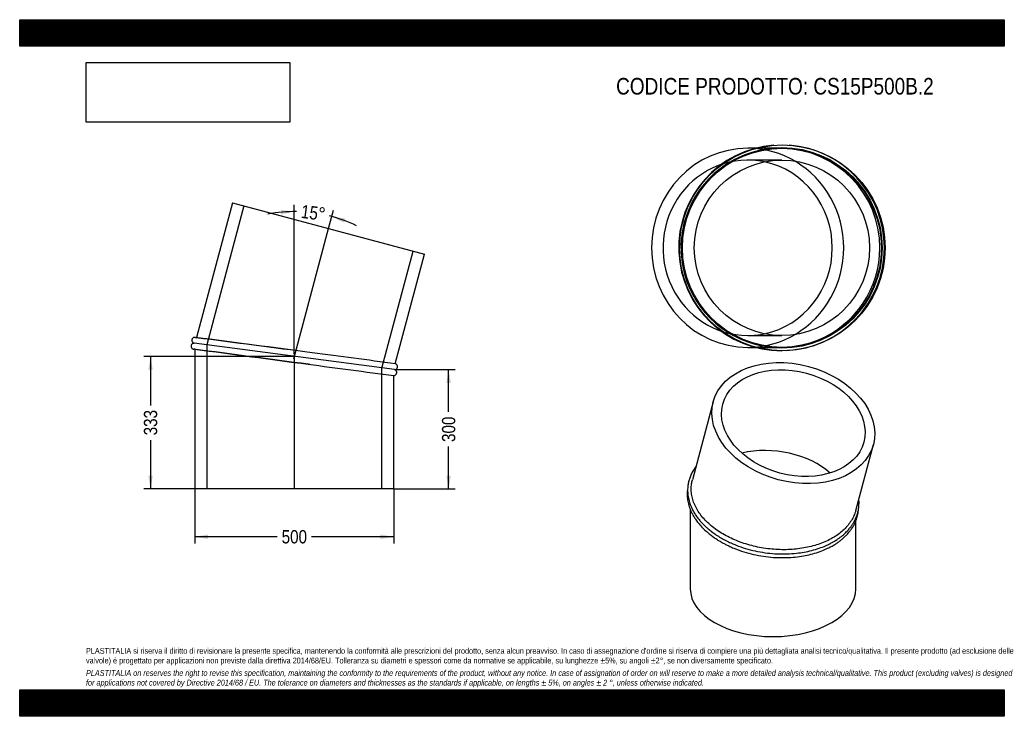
# Model space of a CAD drawing. Header units: millimetres. Extents: x 0 to 2475, y 0 to 1750.
import ezdxf
from ezdxf.enums import TextEntityAlignment as Align
from ezdxf.lldxf.tags import DXFTag

# ---------------------------------------------------------------- set-up
doc = ezdxf.new("R2010")
doc.units = ezdxf.units.MM
doc.header["$LTSCALE"] = 8.333333
doc.layers.add('Default', color=7, linetype='Continuous')
doc.layers.add('TUBO_X_GOMITO_15', color=7, linetype='Continuous')
doc.styles.add('SEACAD_Arial_Narrow', font='ARIALN.TTF')
tags = doc.linetypes.add('CENTER2', pattern=[28.575, 19.05, -3.175, 3.175, -3.175]).pattern_tags.tags
tags[10:11] = [DXFTag(74, 4), DXFTag(75, 0), DXFTag(340, '0'), DXFTag(46, 0.0), DXFTag(50, 0.0), DXFTag(44, 0.0), DXFTag(45, 0.0)]
tags[8:9] = [DXFTag(74, 4), DXFTag(75, 0), DXFTag(340, '0'), DXFTag(46, 0.0), DXFTag(50, 0.0), DXFTag(44, 0.0), DXFTag(45, 0.0)]
tags[6:7] = [DXFTag(74, 4), DXFTag(75, 0), DXFTag(340, '0'), DXFTag(46, 0.0), DXFTag(50, 0.0), DXFTag(44, 0.0), DXFTag(45, 0.0)]
tags[4:5] = [DXFTag(74, 4), DXFTag(75, 0), DXFTag(340, '0'), DXFTag(46, 0.0), DXFTag(50, 0.0), DXFTag(44, 0.0), DXFTag(45, 0.0)]
tags = doc.linetypes.add('HIDDEN2', pattern=[4.7625, 3.175, -1.5875]).pattern_tags.tags
tags[6:7] = [DXFTag(74, 4), DXFTag(75, 0), DXFTag(340, '0'), DXFTag(46, 0.0), DXFTag(50, 0.0), DXFTag(44, 0.0), DXFTag(45, 0.0)]
tags[4:5] = [DXFTag(74, 4), DXFTag(75, 0), DXFTag(340, '0'), DXFTag(46, 0.0), DXFTag(50, 0.0), DXFTag(44, 0.0), DXFTag(45, 0.0)]
doc.dimstyles.new('Plastitalia', dxfattribs={"dimtxt": 33.333333, "dimasz": 33.333333, "dimexe": 16.666667, "dimexo": 0, "dimgap": 8.333333, "dimtad": 0, "dimdec": 0, "dimtxsty": 'SEACAD_Arial_Narrow', "dimblk1": '_SE_FILLED', "dimblk2": '_SE_FILLED', "dimsah": 1, "dimcen": 16.666667, "dimadec": 0, "dimazin": 0, "dimtfac": 0.8, "dimtdec": 1, "dimtmove": 0, "dimatfit": 3, "dimfxl": 1, "dimtolj": 1, "dimarcsym": 0})
picture_1 = doc.add_image_def('image1.jpg', size_in_pixel=(4302, 1260))

# ---------------------------------------------------------------- blocks, each defined once
blk = doc.blocks.new('SEANNOT_GROUP')
at = {"layer": 'Default', "color": 7, "linetype": 'CENTER2'}
blk.add_line((690.3, 910.2), (690.3, 571.1), dxfattribs=at)
blk = doc.blocks.new('SEANNOT_GROUP1')
at = {"layer": 'Default', "color": 7, "linetype": 'CENTER2'}
blk.add_line((688.7, 898), (776.4, 1225.5), dxfattribs=at)
blk = doc.blocks.new('SE')
at = {"layer": 'TUBO_X_GOMITO_15', "color": 7, "linetype": 'Continuous'}
for p, q in [((535, 1290.3), (444.2, 951.5)), ((535, 1290.3), (1017.9, 1160.9)), ((944.2, 885.6), (1017.9, 1160.9)), ((942.2, 870.9), (438.3, 937.2)), ((942.2, 870.9), (438.3, 937.2)), ((440.3, 921.9), (440.3, 571.1)), ((940.3, 571.1), (940.3, 856.1)), ((940.3, 571.1), (440.3, 571.1))]:
    blk.add_line(p, q, dxfattribs=at)
at = {"layer": 'TUBO_X_GOMITO_15', "color": 7, "linetype": 'HIDDEN2'}
for p, q in [((563.6, 1282.6), (470, 933)), ((910.6, 875), (989.2, 1168.6)), ((444.2, 951.5), (444, 951)), ((440.3, 922.4), (440.3, 921.9)), ((470, 933), (470, 571.1)), ((910.6, 571.1), (910.6, 875))]:
    blk.add_line(p, q, dxfattribs=at)
at = {"layer": 'TUBO_X_GOMITO_15', "color": 7, "linetype": 'Continuous'}
for centre, radius, start, end in [((-10170.5, -80814.5), 82452.1, 82.399202, 82.605108), ((-7760.9, -62444.2), 63894.6, 82.367828, 82.627747), ((-15501.7, -123063.1), 125035, 82.442, 82.538482), ((17135.1, 124837.9), 125035, 262.458567, 262.558)]:
    blk.add_arc(centre, radius, start, end, dxfattribs=at)
at = {"layer": 'TUBO_X_GOMITO_15', "color": 7, "linetype": 'HIDDEN2'}
for centre, radius, start, end in [((-15501.7, -123063.1), 125035, 82.538482, 82.673127), ((17135.1, 124837.9), 125035, 262.326873, 262.458567), ((-11488, -90764), 92458.6, 82.406598, 82.409122)]:
    blk.add_arc(centre, radius, start, end, dxfattribs=at)
at = {"layer": 'TUBO_X_GOMITO_15', "color": 7, "linetype": 'Continuous'}
for points, knots in [([(441.7, 951.8), (441.1, 951.9), (440.2, 952), (438.6, 951.8), (437.1, 951.3), (435.5, 950.4), (434.2, 949.1), (433.2, 947.2), (432.8, 945.5), (432.8, 943.6), (433.1, 941.9), (434, 940.3), (435.2, 938.9), (436.7, 937.8), (437.7, 937.4), (438.3, 937.2)], [0, 0, 0, 0, 0.066583, 0.135204, 0.20371, 0.268486, 0.373403, 0.441037, 0.539844, 0.606445, 0.682048, 0.763299, 0.845992, 0.925968, 1, 1, 1, 1]), ([(438.3, 937.2), (437.8, 937.2), (436.8, 937.1), (435.2, 936.6), (433.8, 935.8), (432.5, 934.5), (431.4, 932.9), (430.8, 930.9), (430.8, 929.1), (431.2, 927.3), (431.9, 925.7), (433, 924.3), (434.5, 923.2), (436.1, 922.5), (437.2, 922.3), (437.8, 922.2)], [0, 0, 0, 0, 0.067614, 0.138208, 0.20859, 0.275138, 0.383613, 0.452873, 0.549682, 0.615301, 0.689644, 0.769217, 0.849817, 0.927427, 1, 1, 1, 1]), ([(940.2, 856.1), (940.3, 856.1), (940.8, 856.1), (942, 856.3), (943.4, 856.8), (945, 857.7), (946.3, 859), (947.3, 860.9), (947.8, 862.6), (947.8, 864.5), (947.4, 866.1), (946.6, 867.8), (945.4, 869.2), (943.8, 870.3), (942.8, 870.7), (942.2, 870.9)], [0, 0, 0, 0, 0.006976, 0.07998, 0.152861, 0.221773, 0.333389, 0.405342, 0.510459, 0.581313, 0.661744, 0.748184, 0.836158, 0.92124, 1, 1, 1, 1]), ([(942.2, 870.9), (942.8, 870.9), (943.8, 871), (945.3, 871.5), (946.7, 872.3), (948.1, 873.6), (949.1, 875.2), (949.7, 877.2), (949.8, 879), (949.4, 880.8), (948.7, 882.3), (947.5, 883.8), (946.1, 884.9), (944.9, 885.5), (944.2, 885.6), (944.1, 885.6)], [0, 0, 0, 0, 0.071931, 0.147033, 0.221908, 0.292706, 0.408107, 0.48179, 0.58478, 0.654588, 0.733679, 0.818332, 0.904079, 0.986645, 1, 1, 1, 1])]:
    blk.add_open_spline(points, degree=3, knots=knots, dxfattribs=at)
at = {"layer": 'TUBO_X_GOMITO_15', "color": 7, "linetype": 'HIDDEN2'}
for points in [[(441.7, 951.8), (442.5, 951.7), (443.3, 951.4), (444.2, 950.9)], [(440.4, 922.5), (439.5, 922.3), (438.6, 922.2), (437.8, 922.2)]]:
    blk.add_open_spline(points, degree=3, dxfattribs=at)
blk = doc.blocks.new('DMBLK113')
at = {"layer": 'Default', "linetype": 'Continuous'}
for points in [[(473.6, 445.5), (473.6, 456.6), (440.3, 451)], [(906.9, 445.5), (940.3, 451), (906.9, 456.6)]]:
    blk.add_hatch(color=7, dxfattribs=at).paths.add_polyline_path(points)
at = {"layer": 'Default', "color": 7, "linetype": 'Continuous'}
for p, q in [((440.3, 571.1), (440.3, 434.3)), ((940.3, 571.1), (940.3, 434.3)), ((646.8, 451), (440.3, 451)), ((940.3, 451), (733.8, 451))]:
    blk.add_line(p, q, dxfattribs=at)
at = {"layer": 'Default', "color": 7, "linetype": 'Continuous', "style": 'SEACAD_Arial_Narrow'}
blk.add_text('500', height=33.33, dxfattribs=at).set_placement((658.5, 467.7), align=Align.TOP_LEFT)
blk = doc.blocks.new('_SE_FILLED')
at = {"color": 0}
blk.add_line((0, 0), (-1, 0), dxfattribs=at)
blk.add_solid([(0, 0), (-1, -0.1665), (-1, 0.1665), (0, 0)], dxfattribs=at)
blk = doc.blocks.new('DMBLK114')
at = {"layer": 'Default', "linetype": 'Continuous'}
for points in [[(1083.8, 837.5), (1078.2, 870.9), (1072.6, 837.5)], [(1083.8, 604.5), (1072.6, 604.5), (1078.2, 571.1)]]:
    blk.add_hatch(color=7, dxfattribs=at).paths.add_polyline_path(points)
at = {"layer": 'Default', "color": 7, "linetype": 'Continuous'}
for p, q in [((942.2, 870.9), (1094.9, 870.9)), ((1078.2, 764.5), (1078.2, 870.9)), ((1078.2, 571.1), (1078.2, 677.5)), ((940.3, 571.1), (1094.9, 571.1))]:
    blk.add_line(p, q, dxfattribs=at)
at = {"layer": 'Default', "color": 7, "linetype": 'Continuous', "style": 'SEACAD_Arial_Narrow'}
blk.add_text('300', height=33.33, rotation=90, dxfattribs=at).set_placement((1061.5, 689.2), align=Align.TOP_LEFT)
blk = doc.blocks.new('SE1')
at = {"layer": 'TUBO_X_GOMITO_15', "color": 7, "linetype": 'Continuous'}
for p, q in [((1743.4, 790.4), (1690.8, 594)), ((2101.5, 516.9), (2145.9, 682.6)), ((1685.5, 519.9), (1685.5, 320.5)), ((2102.2, 320.5), (2102.2, 492))]:
    blk.add_line(p, q, dxfattribs=at)
for major_axis in [(-201.2, 53.9), (-177.3, 47.5)]:
    blk.add_ellipse((1944.6, 736.5), major_axis=major_axis, ratio=0.707107, dxfattribs=at)
for centre, major_axis, ratio, start_param, end_param in [((1893.9, 547), (182.9, -24.1), 0.646887, 0.760663, 2.099386), ((1893.9, 547), (182.9, -24.1), 0.646887, 0.760663, 2.099386), ((1893.9, 320.5), (208.3, 0), 0.57735, 3.141593, 6.283185)]:
    blk.add_ellipse(centre, major_axis=major_axis, ratio=ratio, start_param=start_param, end_param=end_param, dxfattribs=at)
for points, knots in [([(1699.7, 627.3), (1699.1, 626.6), (1696.4, 622.9), (1691.8, 615.7), (1686.9, 606), (1683.3, 596.3), (1680.9, 587.1), (1679.5, 578.5), (1679, 571), (1679, 565.2), (1679.3, 560.2), (1679.8, 555), (1680.8, 548.8), (1682.4, 541.8), (1684.4, 535.1), (1686.6, 529.3), (1688.9, 524), (1691.7, 518), (1695.9, 510.6), (1701.2, 502.4), (1707.4, 494.3), (1713.6, 487.2), (1719.4, 481.1), (1725.1, 475.7), (1731.6, 470), (1739.9, 463.3), (1750.3, 455.9), (1762.2, 448.4), (1774.8, 441.5), (1789.6, 434.4), (1808, 426.9), (1830.4, 419.7), (1854.7, 413.9), (1879.5, 409.9), (1904.5, 407.9), (1929, 407.7), (1951.5, 409.4), (1972.1, 412.3), (1991.2, 416.5), (2009.3, 421.9), (2023, 427.2), (2032.2, 431.4), (2037.6, 434.1), (2042.8, 436.9), (2049.3, 440.6), (2058.1, 446.3), (2068.2, 453.9), (2077.4, 462.3), (2084.7, 470.3), (2090.2, 477.4), (2094.8, 484.2), (2098.8, 491.1), (2102.3, 498.5), (2105.1, 506.1), (2107.4, 514), (2109, 522.3), (2109.8, 531), (2109.9, 538.9), (2109.5, 543.8), (2109.3, 545.9)], [0.0869509, 0.0869509, 0.0869509, 0.0869509, 0.0895872, 0.1011291, 0.1138296, 0.1245369, 0.1346531, 0.1450295, 0.1532915, 0.1593252, 0.1642864, 0.1694202, 0.1764218, 0.184647, 0.1923171, 0.1986026, 0.2038465, 0.2102781, 0.2188357, 0.2291056, 0.2390975, 0.2478358, 0.2553906, 0.262042, 0.2689595, 0.2782638, 0.2895486, 0.3013, 0.3129521, 0.3240656, 0.3403306, 0.3589031, 0.3774686, 0.3960301, 0.4145907, 0.4331533, 0.4508463, 0.4659047, 0.481235, 0.4971919, 0.5118529, 0.5183361, 0.5233048, 0.5277389, 0.5338897, 0.5434165, 0.556522, 0.5695144, 0.5798706, 0.5888819, 0.5970833, 0.6054841, 0.6143688, 0.6230915, 0.6318198, 0.6412753, 0.6510699, 0.6604902, 0.6673014, 0.6673014, 0.6673014, 0.6673014]), ([(1679.2, 574), (1678.8, 571.8), (1678.1, 566.6), (1677.8, 558.8), (1678.1, 550.9), (1678.9, 543.9), (1680.2, 536.9), (1682, 529.9), (1684.1, 523.4), (1686, 518.5), (1687.5, 515.1), (1689, 511.9), (1691.1, 507.8), (1694.4, 501.9), (1699.1, 494.5), (1706.1, 484.9), (1711.3, 479.2), (1714.8, 475.4)], [0.8883213, 0.8883213, 0.8883213, 0.8883213, 0.8957653, 0.9056063, 0.913912, 0.9215208, 0.9287319, 0.9367958, 0.9446894, 0.950228, 0.9529462, 0.9563164, 0.9608734, 0.9671689, 0.976285, 0.9872296, 1, 1, 1, 1]), ([(1748.8, 470.5), (1744, 474), (1739.4, 477.7), (1730.8, 485.2), (1726.8, 489), (1719.2, 496.9), (1715.7, 501), (1709.3, 509.3), (1706.4, 513.6), (1701.1, 522.2), (1698.8, 526.5), (1694.8, 535.3), (1693.2, 539.8), (1690.5, 548.7), (1689.5, 553.2), (1688.1, 562.1), (1687.8, 566.6), (1687.7, 575.4), (1688.1, 579.7), (1689.2, 587.4), (1689.9, 590.7), (1690.8, 594)], [0, 0, 0, 0, 0.015625, 0.015625, 0.03125, 0.03125, 0.046875, 0.046875, 0.0625, 0.0625, 0.078125, 0.078125, 0.09375, 0.09375, 0.109375, 0.109375, 0.125, 0.125, 0.140625, 0.140625, 0.1524986, 0.1524986, 0.1524986, 0.1524986]), ([(1714.8, 475.4), (1718.5, 471.6), (1724.4, 465.7), (1735.2, 456.7), (1744.8, 449.6), (1753.9, 443.5), (1762.3, 438.4), (1770.3, 434), (1778.5, 429.8), (1787.5, 425.6), (1801.3, 419.7), (1820.4, 412.9), (1844.5, 406.4), (1869.3, 401.8), (1894.5, 399), (1919.6, 398.2), (1943.3, 399.3), (1964.8, 401.9), (1984.4, 405.7), (2003.1, 410.9), (2019.7, 416.9), (2033.5, 423.1), (2044.4, 429), (2053.2, 434.4), (2060.7, 439.8), (2067.8, 445.3), (2074.5, 451.3), (2080.1, 457.1), (2084.4, 462), (2087.3, 465.7), (2090, 469.3), (2092.7, 473.3), (2095.8, 478.5), (2099.3, 485), (2102.5, 492.5), (2105, 499.9), (2106.7, 506.8), (2107.9, 513.4), (2108.3, 517.8), (2108.5, 520.1)], [0, 0, 0, 0, 0.0131152, 0.0248556, 0.0352229, 0.0442191, 0.0518516, 0.0592908, 0.0664441, 0.0736971, 0.0827274, 0.1013993, 0.1200936, 0.1387834, 0.1574711, 0.1761601, 0.1948531, 0.2108975, 0.2261252, 0.2418177, 0.2577208, 0.2703076, 0.2809054, 0.2903807, 0.2985707, 0.3066046, 0.3157608, 0.3247596, 0.3306537, 0.3353687, 0.3393814, 0.3443841, 0.3503898, 0.3584796, 0.3679673, 0.3767002, 0.3839732, 0.3912883, 0.3987745, 0.3987745, 0.3987745, 0.3987745]), ([(2101.5, 517), (2101.2, 515.8), (2100.9, 514.7), (2099.2, 509.4), (2097.6, 505.2), (2093.7, 497), (2091.4, 493), (2086.1, 485.1), (2083.2, 481.3), (2076.8, 473.8), (2073.2, 470.2), (2065.6, 463.4), (2061.5, 460.1), (2052.8, 453.8), (2048.2, 450.8), (2038.5, 445.2), (2033.4, 442.6), (2022.7, 437.7), (2017.2, 435.5), (2005.8, 431.4), (1999.9, 429.5), (1987.8, 426.3), (1981.7, 424.9), (1969.1, 422.5), (1962.8, 421.5), (1949.8, 419.9), (1943.1, 419.3), (1929.7, 418.6), (1922.9, 418.5), (1909.3, 418.7), (1902.4, 419), (1888.8, 420), (1882, 420.8), (1868.4, 422.7), (1861.6, 423.9), (1848.2, 426.7), (1841.6, 428.3), (1828.6, 431.9), (1822.1, 433.9), (1809.6, 438.3), (1803.4, 440.7), (1791.5, 445.8), (1785.7, 448.5), (1768.9, 457.1), (1758.5, 463.5), (1748.8, 470.5)], [0.6522087, 0.6522087, 0.6522087, 0.6522087, 0.65625, 0.65625, 0.671875, 0.671875, 0.6875, 0.6875, 0.703125, 0.703125, 0.71875, 0.71875, 0.734375, 0.734375, 0.75, 0.75, 0.765625, 0.765625, 0.78125, 0.78125, 0.796875, 0.796875, 0.8125, 0.8125, 0.828125, 0.828125, 0.84375, 0.84375, 0.859375, 0.859375, 0.875, 0.875, 0.890625, 0.890625, 0.90625, 0.90625, 0.921875, 0.921875, 0.9375, 0.9375, 0.953125, 0.953125, 0.96875, 0.96875, 1, 1, 1, 1])]:
    blk.add_open_spline(points, degree=3, knots=knots, dxfattribs=at)
blk = doc.blocks.new('DMBLK115')
at = {"layer": 'Default', "linetype": 'Continuous'}
for points in [[(657.2, 1260.9), (690.3, 1268), (656.7, 1272)], [(817.9, 1250.8), (784.5, 1255.6), (814.6, 1240.2)]]:
    blk.add_hatch(color=7, dxfattribs=at).paths.add_polyline_path(points)
at = {"layer": 'Default', "color": 7, "linetype": 'Continuous'}
for p, q in [((690.3, 910.2), (690.3, 1284.7)), ((776.4, 1225.5), (788.8, 1271.7))]:
    blk.add_line(p, q, dxfattribs=at)
for start, end in [(89.1219, 100.4952), (64.5048, 75.8781)]:
    blk.add_arc((690.3, 904), 363.9, start, end, dxfattribs=at)
at = {"layer": 'Default', "color": 7, "linetype": 'Continuous', "style": 'SEACAD_Arial_Narrow'}
blk.add_text('15°', height=33.33, rotation=352.5, dxfattribs=at).set_placement((709.9, 1285.4), align=Align.TOP_LEFT)
blk = doc.blocks.new('SE2')
at = {"layer": 'TUBO_X_GOMITO_15', "color": 7, "linetype": 'Continuous'}
for p, q in [((1849.8, 1426.9), (1829.9, 1426.9)), ((1829.9, 926.9), (1849.9, 926.9))]:
    blk.add_line(p, q, dxfattribs=at)
at = {"layer": 'TUBO_X_GOMITO_15', "color": 7, "linetype": 'HIDDEN2'}
for p, q in [((1912.1, 1426.9), (1849.8, 1426.9)), ((1916, 1397.2), (1829.9, 1397.2)), ((1829.9, 956.6), (1916, 956.6)), ((1849.9, 926.9), (1912.1, 926.9))]:
    blk.add_line(p, q, dxfattribs=at)
at = {"layer": 'TUBO_X_GOMITO_15', "color": 7, "linetype": 'Continuous'}
for centre, radius in [((1917, 1176.9), 258.5), ((1916, 1176.9), 250), ((1916, 1176.9), 220.3)]:
    blk.add_circle(centre, radius, dxfattribs=at)
at = {"layer": 'TUBO_X_GOMITO_15', "color": 7, "linetype": 'HIDDEN2'}
blk.add_circle((1916, 1176.9), 251.9, dxfattribs=at)
blk.add_circle((1916, 1176.9), 251.9, dxfattribs=at)
at = {"layer": 'TUBO_X_GOMITO_15', "color": 7, "linetype": 'Continuous'}
blk.add_arc((1915, 1176.9), 258.5, 94.2865, 270.2156, dxfattribs=at)
at = {"layer": 'TUBO_X_GOMITO_15', "color": 7, "linetype": 'HIDDEN2'}
for centre, radius, start, end in [((1912.2, 1176.9), 250, 89.6647, 0), ((1912.2, 1176.9), 250, 0, 88.182), ((1915, 1176.9), 258.5, 0, 85.7385), ((1915, 1176.9), 258.5, 272.595, 0)]:
    blk.add_arc(centre, radius, start, end, dxfattribs=at)
at = {"layer": 'TUBO_X_GOMITO_15', "color": 7, "linetype": 'Continuous'}
for major_axis, start_param, end_param in [((0, -250), 3.141593, 6.283185), ((0, -220.3), 0.200287, 2.941306)]:
    blk.add_ellipse((1829.9, 1176.9), major_axis=major_axis, ratio=0.965926, start_param=start_param, end_param=end_param, dxfattribs=at)
at = {"layer": 'TUBO_X_GOMITO_15', "color": 7, "linetype": 'HIDDEN2'}
for major_axis, start_param, end_param in [((0, -250), 0, 3.141593), ((0, -220.3), 2.941306, 6.283185), ((0, -220.3), 0, 0.200287)]:
    blk.add_ellipse((1829.9, 1176.9), major_axis=major_axis, ratio=0.965926, start_param=start_param, end_param=end_param, dxfattribs=at)
blk = doc.blocks.new('DMBLK116')
at = {"layer": 'Default', "linetype": 'Continuous'}
for points in [[(323.4, 870.7), (334.5, 870.7), (328.9, 904)], [(323.4, 604.5), (328.9, 571.1), (334.5, 604.5)]]:
    blk.add_hatch(color=7, dxfattribs=at).paths.add_polyline_path(points)
at = {"layer": 'Default', "color": 7, "linetype": 'Continuous'}
for p, q in [((690.3, 904), (312.2, 904)), ((328.9, 904), (328.9, 781.1)), ((328.9, 694.1), (328.9, 571.1)), ((690.3, 571.1), (312.2, 571.1))]:
    blk.add_line(p, q, dxfattribs=at)
at = {"layer": 'Default', "color": 7, "linetype": 'Continuous', "style": 'SEACAD_Arial_Narrow'}
blk.add_text('333', height=33.33, rotation=90, dxfattribs=at).set_placement((312.2, 705.8), align=Align.TOP_LEFT)

msp = doc.modelspace()

# ---------------------------------------------------------------- hatches: boundary and pattern name
at = {"layer": 'Default', "linetype": 'Continuous'}
h = msp.add_hatch(dxfattribs=at)
h.set_pattern_fill('LINE', scale=0.629921, angle=45, style=0)
h.paths.add_polyline_path([(2475, 1683.3), (2475, 1750), (0, 1750), (0, 1683.3)])
for points in [[(2475, 1683.3), (2475, 1750), (0, 1750), (0, 1683.3)], [(2475, 0), (2475, 66.7), (0, 66.7), (0, 0)]]:
    msp.add_hatch(color=7, dxfattribs=at).paths.add_polyline_path(points)
h = msp.add_hatch(dxfattribs=at)
h.set_pattern_fill('LINE', scale=0.629921, angle=45, style=0)
h.paths.add_polyline_path([(2475, 0), (2475, 66.7), (0, 66.7), (0, 0)])

# ---------------------------------------------------------------- linework, layer by layer
at = {"layer": 'Default', "color": 7, "linetype": 'Continuous'}
for p, q in [((0, 1750), (2475, 1750)), ((0, 1683.3), (0, 1750)), ((2475, 1750), (2475, 1683.3)), ((2475, 1683.3), (0, 1683.3)), ((0, 66.7), (2475, 66.7)), ((0, 0), (0, 66.7)), ((2475, 66.7), (2475, 0)), ((2475, 0), (0, 0))]:
    msp.add_line(p, q, dxfattribs=at)

# ---------------------------------------------------------------- block references
at = {"layer": 'Default'}
for name in ['SE2', 'SE', 'SEANNOT_GROUP1', 'SEANNOT_GROUP', 'SE1']:
    msp.add_blockref(name, (0, 0), dxfattribs=at)

# ---------------------------------------------------------------- texts
at = {"layer": 'Default', "attachment_point": 1}
for s, insert, char_height, width in [('{\\fArial Narrow|b0||i0||c0|p34;\\C7;\\H41.66666667;\\W1.;CODICE PRODOTTO: CS15P500B.2}', (1499.2, 1603.7), 41.667, 800.54), ("{\\fArial Narrow|b0||i0||c0|p34;\\C7;\\H14.58333333;\\W1.;PLASTITALIA si riserva il diritto di revisionare la presente specifica, mantenendo la conformità alle prescrizioni del prodotto, senza alcun preavviso. In caso di assegnazione d'ordine si riserva di compiere una più dettagliata analisi tecnico/qualitativa. Il presente prodotto (ad esclusione delle \\P}{\\fArial Narrow|b0||i0||c0|p34;\\C7;\\H14.58333333;\\W1.;valvole) è progettato per applicazioni non previste dalla direttiva 2014/68/EU. Tolleranza su diametri e spessori come da normative se applicabile, su lunghezze ±5%, su angoli ±2°, se non diversamente specificato.\\P}{\\fArial Narrow|b0||i0||c0|p34;\\C7;\\H4.166666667;\\W1.;   \\P}{\\fArial Narrow|b0||i1||c0|p34;\\C7;\\H14.58333333;\\W1.;PLASTITALIA on reserves the right to revise this specification, maintaining the conformity to the requirements of the product, without any notice. In case of assignation of order on will reserve to make a more detailed analysis technical/qualitative. This product (excluding valves) is designed \\P}{\\fArial Narrow|b0||i1||c0|p34;\\C7;\\H14.58333333;\\W1.;for applications not covered by Directive 2014/68 / EU. The tolerance on diameters and thicknesses as the standards if applicable, on lengths ± 5%, on angles ± 2 °, unless otherwise indicated.\\P}", (166.7, 171.7), 14.5833, 2141.667)]:
    msp.add_mtext(s, dxfattribs=dict(at, insert=insert, char_height=char_height, width=width))

# ---------------------------------------------------------------- dimensions: what is measured, and where the dimension line sits
at = {"layer": 'Default', "color": 7, "linetype": 'Continuous'}
dim = msp.add_angular_dim_2l(base=(737.7805, 1264.8771), line1=((690.2756, 904.0423), (690.2756, 910.1857)), line2=((690.2756, 904.0423), (776.4195, 1225.5357)), text='\\A1;<>', dimstyle='Plastitalia', override={"dimadec": 2}, dxfattribs=at)
dim.commit()
dim.dimension.update_dxf_attribs({"geometry": 'DMBLK115', "text_midpoint": (737.7805, 1264.8771), "dimtype": 162})
for base, p1, p2, angle, picture, middle, dimtype in [((328.9, 904), (690.3, 904), (690.3, 571.1), 270, 'DMBLK116', (328.9, 737.6), 161), ((1078.2, 870.9), (940.3, 571.1), (942.2, 870.9), 90, 'DMBLK114', (1078.2, 721), 160)]:
    dim = msp.add_linear_dim(base=base, p1=p1, p2=p2, angle=angle, text='\\A1;<>', dimstyle='Plastitalia', dxfattribs=at)
    dim.commit()
    dim.dimension.update_dxf_attribs({"geometry": picture, "text_midpoint": middle, "dimtype": dimtype})
dim = msp.add_linear_dim(base=(440.3, 451), p1=(940.3, 571.1), p2=(440.3, 571.1), text='\\A1;<>', dimstyle='Plastitalia', dxfattribs=at)
dim.commit()
dim.dimension.update_dxf_attribs({"geometry": 'DMBLK113', "text_midpoint": (690.3, 451), "dimtype": 160})

# ---------------------------------------------------------------- pictures from other files: only their frames are drawn
image = msp.add_image(picture_1, insert=(166.7, 1492.5), size_in_units=(512.1, 150))
image.dxf.flags = 7

doc.saveas('drawing.dxf')
